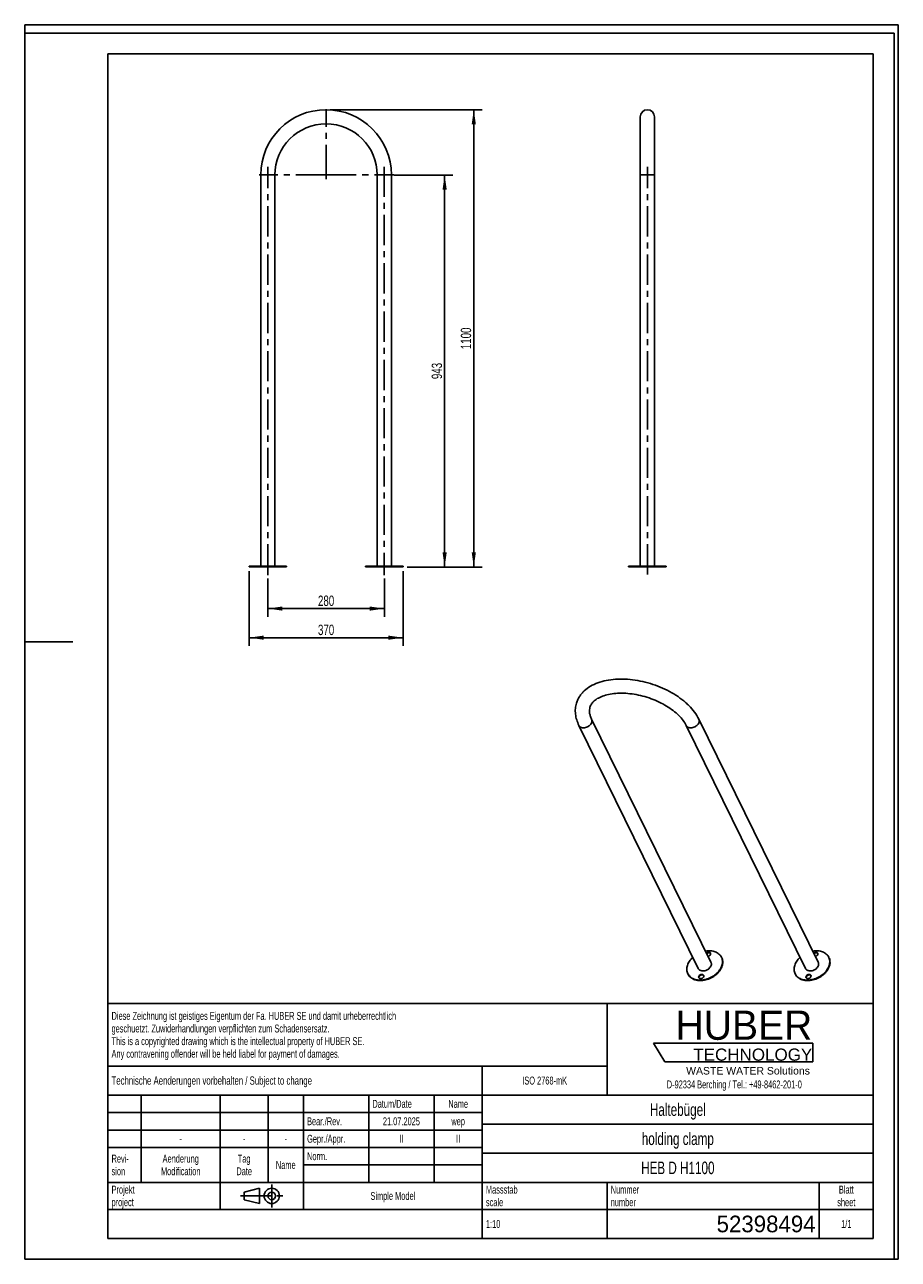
# Model space of a CAD drawing. Header units: millimetres. Extents: x 0 to 2100, y 0 to 2970.
import ezdxf

# ---------------------------------------------------------------- set-up
doc = ezdxf.new("R2010")
doc.units = ezdxf.units.MM
doc.header["$LTSCALE"] = 193.6
doc.linetypes.add('CENTER', pattern=[0.6, 0.375, -0.075, 0.075, -0.075])
doc.layers.get('0').update_dxf_attribs({"linetype": 'CONTINUOUS'})
for name, color, linetype in [('005_AXIS', 7, 'CONTINUOUS'), ('050_DIMENSIONING', 7, 'CONTINUOUS'), ('053_NOTES', 7, 'CONTINUOUS'), ('HUBER_Logo_BL0', 7, 'CONTINUOUS')]:
    doc.layers.add(name, color=color, linetype=linetype)
doc.styles.get("Standard").update_dxf_attribs({"font": 'txt', "width": 0.7})
doc.styles.add('TEXTSTYLE_2', font='txt')
doc.styles.add('TEXTSTYLE_3', font='arial.ttf')
doc.styles.add('TEXTSTYLE_4', font='txt')
doc.dimstyles.new('DIMSTYLE_1', dxfattribs={"dimtxt": 25, "dimasz": 35, "dimexe": 2, "dimexo": 1, "dimtad": 1, "dimtxsty": 'Standard', "dimblk": '_FILLED', "dimblk1": '_FILLED', "dimblk2": '_FILLED', "dimcen": 0.09, "dimazin": 2, "dimtp": 0.5, "dimtm": 0.5, "dimtfac": 1, "dimtofl": 0, "dimtmove": 0, "dimatfit": 3, "dimldrblk": '_FILLED', "dimfxl": 1, "dimtolj": 1, "dimarcsym": 0})
doc.dimstyles.new('DIMSTYLE_2', dxfattribs={"dimtxt": 25, "dimasz": 35, "dimexe": 2, "dimexo": 1, "dimtad": 1, "dimtxsty": 'Standard', "dimblk": '_FILLED', "dimblk1": '_FILLED', "dimblk2": '_FILLED', "dimcen": 0.09, "dimazin": 2, "dimtp": 0.8, "dimtm": 0.8, "dimtfac": 1, "dimtofl": 0, "dimtmove": 0, "dimatfit": 3, "dimldrblk": '_FILLED', "dimfxl": 1, "dimtolj": 1, "dimarcsym": 0})
doc.dimstyles.new('DIMSTYLE_3', dxfattribs={"dimtxt": 25, "dimasz": 35, "dimexe": 2, "dimexo": 1, "dimtad": 1, "dimdec": 1, "dimtxsty": 'Standard', "dimblk": '_FILLED', "dimblk1": '_FILLED', "dimblk2": '_FILLED', "dimcen": 0.09, "dimazin": 2, "dimtp": 1.2, "dimtm": 1.2, "dimtfac": 1, "dimtdec": 1, "dimtofl": 0, "dimtmove": 0, "dimatfit": 3, "dimldrblk": '_FILLED', "dimfxl": 1, "dimtolj": 1, "dimarcsym": 0})

# ---------------------------------------------------------------- blocks, each defined once
blk = doc.blocks.new('HUBER_LOGO_BL0', base_point=(1705.8, 504.8))
at = {"layer": 'HUBER_Logo_BL0', "color": 5, "linetype": 'Continuous'}
for p, q in [((1894.2, 520.3), (1511.7, 520.3)), ((1511.7, 520.3), (1538.7, 475.3)), ((1894.2, 520.3), (1894.2, 475.3)), ((1538.7, 475.3), (1894.2, 475.3))]:
    blk.add_line(p, q, dxfattribs=at)
at = {"layer": 'HUBER_Logo_BL0', "color": 2, "linetype": 'Continuous', "attachment_point": 3, "line_spacing_factor": 0.78}
for s, insert, char_height, width, style in [('HUBER\\P\\fArial;\\H29.25;TECHNOLOGY ', (1893.2, 598.3), 70.2, 387.672, 'TEXTSTYLE_2'), ('WASTE WATER Solutions', (1887.6, 462.6), 18, 297.033, 'TEXTSTYLE_3')]:
    blk.add_mtext(s, dxfattribs=dict(at, insert=insert, char_height=char_height, width=width, style=style))
at = {"layer": 'HUBER_Logo_BL0', "color": 2, "linetype": 'Continuous', "insert": (1705.8, 430.2), "char_height": 19, "width": 810.893, "attachment_point": 2, "line_spacing_factor": 0.96}
blk.add_mtext('D-92334 Berching / Tel.: +49-8462-201-0', dxfattribs=at)
blk = doc.blocks.new('_FILLED')
at = {"color": 0, "linetype": 'ByBlock'}
blk.add_solid([(0, 0), (-1, 0.143), (-1, -0.143)], dxfattribs=at)
blk = doc.blocks.new('*D1')
at = {"layer": '050_DIMENSIONING', "color": 2, "linetype": 'Continuous', "transparency": 16777216}
for p, q in [((584.5, 1637.4), (584.5, 1545.4)), ((864.5, 1637.4), (864.5, 1545.4)), ((584.5, 1565.4), (724.5, 1565.4)), ((864.5, 1565.4), (724.5, 1565.4))]:
    blk.add_line(p, q, dxfattribs=at)
at = {"layer": '050_DIMENSIONING', "color": 2, "linetype": 'Continuous', "transparency": 16777216, "xscale": 35, "yscale": 35, "zscale": 35, "rotation": 180}
blk.add_blockref('_FILLED', (584.5, 1565.4), dxfattribs=at)
at = {"layer": '050_DIMENSIONING', "color": 2, "linetype": 'Continuous', "transparency": 16777216, "xscale": 35, "yscale": 35, "zscale": 35}
blk.add_blockref('_FILLED', (864.5, 1565.4), dxfattribs=at)
at = {"layer": '050_DIMENSIONING', "color": 2, "linetype": 'Continuous', "transparency": 16777216, "insert": (724.5, 1596.7), "char_height": 25, "width": 88.393, "attachment_point": 2, "line_spacing_factor": 0.9}
blk.add_mtext('280', dxfattribs=at)
blk = doc.blocks.new('*D2')
at = {"layer": '050_DIMENSIONING', "color": 2, "linetype": 'Continuous', "transparency": 16777216}
for p, q in [((888, 2608.4), (1029.5, 2608.4)), ((1009.5, 2608.4), (1009.5, 2136.9)), ((1009.5, 1665.4), (1009.5, 2136.9)), ((919.5, 1665.4), (1029.5, 1665.4))]:
    blk.add_line(p, q, dxfattribs=at)
at = {"layer": '050_DIMENSIONING', "color": 2, "linetype": 'Continuous', "transparency": 16777216, "xscale": 35, "yscale": 35, "zscale": 35}
for p, rotation in [((1009.5, 2608.4), 90), ((1009.5, 1665.4), 270)]:
    blk.add_blockref('_FILLED', p, dxfattribs=dict(at, rotation=rotation))
at = {"layer": '050_DIMENSIONING', "color": 2, "linetype": 'Continuous', "transparency": 16777216, "insert": (978.2, 2136.9), "char_height": 25, "width": 85.714, "attachment_point": 2, "rotation": 90, "line_spacing_factor": 0.9}
blk.add_mtext('943', dxfattribs=at)
blk = doc.blocks.new('*D3')
at = {"layer": '050_DIMENSIONING', "color": 2, "linetype": 'Continuous', "transparency": 16777216}
for p, q in [((734.5, 2765.4), (1099.5, 2765.4)), ((1079.5, 2765.4), (1079.5, 2215.4)), ((1079.5, 1665.4), (1079.5, 2215.4)), ((919.5, 1665.4), (1099.5, 1665.4))]:
    blk.add_line(p, q, dxfattribs=at)
at = {"layer": '050_DIMENSIONING', "color": 2, "linetype": 'Continuous', "transparency": 16777216, "xscale": 35, "yscale": 35, "zscale": 35}
for p, rotation in [((1079.5, 2765.4), 90), ((1079.5, 1665.4), 270)]:
    blk.add_blockref('_FILLED', p, dxfattribs=dict(at, rotation=rotation))
at = {"layer": '050_DIMENSIONING', "color": 2, "linetype": 'Continuous', "transparency": 16777216, "insert": (1048.2, 2215.4), "char_height": 25, "width": 101.786, "attachment_point": 2, "rotation": 90, "line_spacing_factor": 0.9}
blk.add_mtext('1100', dxfattribs=at)
blk = doc.blocks.new('*D4')
at = {"layer": '050_DIMENSIONING', "color": 2, "linetype": 'Continuous', "transparency": 16777216}
for p, q in [((539.5, 1655.4), (539.5, 1475.4)), ((909.5, 1655.4), (909.5, 1475.4)), ((539.5, 1495.4), (724.5, 1495.4)), ((909.5, 1495.4), (724.5, 1495.4))]:
    blk.add_line(p, q, dxfattribs=at)
at = {"layer": '050_DIMENSIONING', "color": 2, "linetype": 'Continuous', "transparency": 16777216, "xscale": 35, "yscale": 35, "zscale": 35, "rotation": 180}
blk.add_blockref('_FILLED', (539.5, 1495.4), dxfattribs=at)
at = {"layer": '050_DIMENSIONING', "color": 2, "linetype": 'Continuous', "transparency": 16777216, "xscale": 35, "yscale": 35, "zscale": 35}
blk.add_blockref('_FILLED', (909.5, 1495.4), dxfattribs=at)
at = {"layer": '050_DIMENSIONING', "color": 2, "linetype": 'Continuous', "transparency": 16777216, "insert": (724.5, 1526.7), "char_height": 25, "width": 85.714, "attachment_point": 2, "line_spacing_factor": 0.9}
blk.add_mtext('370', dxfattribs=at)
blk = doc.blocks.new('PROJEKTIONSMETHODE_1_BL1', base_point=(570, 152.5))
at = {"color": 2, "linetype": 'CENTER'}
for p, q in [((593.8, 180), (593.8, 125)), ((518.7, 152.5), (621.3, 152.5))]:
    blk.add_line(p, q, dxfattribs=at)
at = {"color": 2, "linetype": 'Continuous'}
for p, q in [((527.8, 161.7), (564.5, 170.8)), ((527.8, 143.3), (527.8, 161.7)), ((564.5, 134.2), (564.5, 170.8)), ((527.8, 143.3), (564.5, 134.2))]:
    blk.add_line(p, q, dxfattribs=at)
for radius in [18.3, 9.17]:
    blk.add_circle((593.8, 152.5), radius, dxfattribs=at)
blk = doc.blocks.new('*T7')
at = {"color": 3, "linetype": 'Continuous'}
for p, q in [((0, 0), (1840, 0)), ((0, 0), (0, -565)), ((1200, 0), (1200, -220)), ((1840, 0), (1840, -565)), ((0, -150), (1200, -150)), ((900, -150), (900, -565)), ((0, -220), (1840, -220)), ((80, -220), (80, -430)), ((270, -220), (270, -495)), ((385, -220), (385, -430)), ((470, -220), (470, -495)), ((627, -220), (627, -430)), ((784, -220), (784, -430)), ((0, -262), (900, -262)), ((900, -290), (1840, -290)), ((0, -304), (900, -304)), ((0, -346), (900, -346)), ((900, -360), (1840, -360)), ((470, -388), (900, -388)), ((0, -430), (1840, -430)), ((1200, -430), (1200, -565)), ((1710, -430), (1710, -565)), ((0, -495), (1840, -495)), ((0, -565), (1840, -565))]:
    blk.add_line(p, q, dxfattribs=at)
at = {"layer": '053_NOTES', "color": 2, "linetype": 'Continuous', "line_spacing_factor": 0.96}
for s, insert, char_height, width, attachment_point in [('Diese Zeichnung ist geistiges Eigentum der Fa. HUBER SE und damit urheberrechtlich \\Pgeschuetzt. Zuwiderhandlungen verpflichten zum Schadensersatz.\\PThis is a copyrighted drawing which is the intellectual property of HUBER SE.\\PAny contravening offender will be held liabel for payment of damages.', (8.75, -19.9), 19, 2214.8571, 1), ('Technische Aenderungen vorbehalten / Subject to change', (8.75, -175), 20, 1524.7619, 1), ('ISO 2768-mK', (1050, -175.5), 19, 332.9524, 2), ('Datum/Date', (635.75, -231.5), 19, 292.2381, 1), ('Name', (842, -231.5), 19, 126.6667, 2), ('Haltebügel', (1370, -240), 30, 409.1429, 2), ('Bear./Rev.', (478.75, -273.5), 19, 272.3333, 1), ('21.07.2025', (705.5, -273.5), 19, 278.6667, 2), ('wep', (842, -273.5), 19, 99.5238, 2), ('-', (175, -315.5), 19, 34.381, 2), ('-', (327.5, -315.5), 19, 34.381, 2), ('-', (427.5, -315.5), 19, 34.381, 2), ('Gepr./Appr.', (478.75, -315.5), 19, 299.4762, 1), ('II', (705.5, -315.5), 19, 56.0952, 2), ('II', (842, -315.5), 19, 56.0952, 2), ('holding clamp', (1370, -310), 30, 544.2857, 2), ('Revi-\\Psion', (8.75, -363.3), 19, 138.4286, 1), ('Aenderung\\PModification', (175, -363.3), 19, 303.0952, 2), ('Tag\\PDate', (327.5, -363.3), 19, 117.619, 2), ('Name', (427.5, -378.5), 19, 126.6667, 2), ('Norm. ', (478.75, -357.5), 19, 175.5238, 1), ('HEB D H1100', (1370, -380), 30, 507.1429, 2), ('Projekt\\Pproject', (8.75, -437.8), 19, 183.6667, 1), ('Massstab\\Pscale', (908.75, -437.8), 19, 224.381, 1), ('Nummer\\Pnumber', (1208.75, -437.8), 19, 186.381, 1), ('Blatt\\Psheet', (1775, -437.8), 19, 137.5238, 2), ('Simple Model', (685, -453), 19, 328.4286, 2), ('1:10', (908.75, -520.5), 19, 94.0952, 1), ('1/1', (1775, -520.5), 19, 79.619, 2)]:
    blk.add_mtext(s, dxfattribs=dict(at, insert=insert, char_height=char_height, width=width, attachment_point=attachment_point))
at = {"layer": '053_NOTES', "color": 2, "linetype": 'Continuous', "insert": (1701.25, -510), "char_height": 40, "width": 600, "attachment_point": 3, "line_spacing_factor": 0.96, "style": 'TEXTSTYLE_4'}
blk.add_mtext('52398494', dxfattribs=at)

msp = doc.modelspace()

# ---------------------------------------------------------------- linework, layer by layer
at = {"color": 7, "linetype": 'Continuous'}
for p, q in [((0, 2970), (2100, 2970)), ((0, 0), (0, 2970)), ((0, 2970), (2100, 2970)), ((0, 0), (0, 2970)), ((2100, 0), (2100, 2970)), ((2100, 0), (2100, 2970)), ((1479.829, 2748.436), (1479.829, 2608.436)), ((1513.829, 2748.436), (1513.829, 2608.436)), ((1479.829, 2608.436), (1479.829, 1667.436)), ((1513.829, 2608.436), (1513.829, 1667.436)), ((1332.194, 1284.4), (1619.238, 699.465)), ((1362.717, 1299.378), (1649.761, 714.443)), ((1877.135, 699.465), (1590.091, 1284.4)), ((1907.658, 714.443), (1620.614, 1299.378)), ((0, 0), (2100, 0)), ((0, 0), (2100, 0))]:
    msp.add_line(p, q, dxfattribs=at)
at = {"color": 3, "linetype": 'Continuous'}
for p, q in [((0, 2950), (0, 1485)), ((2090, 2950), (0, 2950)), ((2090, 2950), (2090, 0)), ((0, 1485), (0, 0)), ((0, 1485), (116, 1485)), ((2090, 0), (0, 0))]:
    msp.add_line(p, q, dxfattribs=at)
at = {"color": 5, "linetype": 'Continuous'}
for p, q in [((200, 2900), (2040, 2900)), ((200, 2900), (200, 50)), ((2040, 2900), (2040, 50)), ((200, 50), (2040, 50))]:
    msp.add_line(p, q, dxfattribs=at)
at = {"color": 9, "linetype": 'Continuous'}
for p, q in [((601.467, 2608.436), (567.467, 2608.436)), ((847.467, 2608.436), (881.467, 2608.436)), ((1496.829, 2608.436), (1479.829, 2608.436)), ((1513.829, 2608.436), (1496.829, 2608.436))]:
    msp.add_line(p, q, dxfattribs=at)
at = {"color": 7, "linetype": 'Continuous'}
for centre, radius, start, end in [((724.467, 2608.436), 157, 0, 180), ((1496.829, 2748.436), 17, 90, 180), ((1496.829, 2748.436), 17, 0, 90), ((724.467, 2608.436), 123, 0, 180)]:
    msp.add_arc(centre, radius, start, end, dxfattribs=at)
for points, knots in [([(1620.614, 1299.378), (1617.727, 1305.261), (1610.54, 1316.831), (1599.191, 1329.832), (1588.663, 1339.683), (1576.879, 1349.375), (1560.538, 1360.503), (1539.086, 1371.975), (1516.073, 1381.478), (1492.08, 1388.783), (1467.709, 1393.707), (1443.566, 1396.114), (1420.23, 1395.922), (1398.232, 1393.084), (1378.045, 1387.567), (1360.12, 1379.331), (1347.332, 1370.037), (1338.935, 1361.287), (1333.637, 1354.16), (1329.37, 1346.47), (1327.26, 1341.018), (1326.403, 1338.243)], [0, 0, 0, 0, 0.05618343, 0.11605294, 0.14743528, 0.17973446, 0.24679549, 0.31653418, 0.38795824, 0.45992532, 0.53124651, 0.60078835, 0.66757669, 0.73090474, 0.79044215, 0.84632522, 0.89917576, 0.92480982, 0.95007185, 0.97509414, 1, 1, 1, 1]), ([(1326.403, 1338.243), (1325.079, 1333.959), (1323.342, 1325.026), (1323.585, 1311.277), (1326.527, 1297.526), (1330.076, 1288.716), (1332.194, 1284.4)], [0, 0, 0, 0, 0.24276348, 0.48831046, 0.73967873, 1, 1, 1, 1]), ([(1590.091, 1284.4), (1588.049, 1288.561), (1582.702, 1297.039), (1572.155, 1308.981), (1558.76, 1320.565), (1542.919, 1331.328), (1525.104, 1340.892), (1505.842, 1348.945), (1485.694, 1355.242), (1465.245, 1359.598), (1445.097, 1361.897), (1425.86, 1362.092), (1408.14, 1360.223), (1392.526, 1356.436), (1381.275, 1351.727), (1373.873, 1347.204), (1368.094, 1342.747), (1363.506, 1337.732), (1360.385, 1332.306), (1359.31, 1329.574), (1358.887, 1328.204)], [0, 0, 0, 0, 0.05172331, 0.11111724, 0.17723075, 0.24880453, 0.32440284, 0.40248031, 0.48142872, 0.55961824, 0.63543787, 0.70733651, 0.7738691, 0.83376109, 0.88603324, 0.90918269, 0.93035613, 0.96738732, 0.98400233, 1, 1, 1, 1]), ([(1358.887, 1328.204), (1358.263, 1326.184), (1357.432, 1321.825), (1357.615, 1314.807), (1359.322, 1307.152), (1361.421, 1302.019), (1362.717, 1299.378)], [0, 0, 0, 0, 0.21325229, 0.44343694, 0.70332909, 1, 1, 1, 1])]:
    msp.add_open_spline(points, degree=3, knots=knots, dxfattribs=at)
at = {"color": 9, "linetype": 'Continuous'}
for points, knots in [([(1363.113, 1291.889), (1362.656, 1290.408), (1361.139, 1287.471), (1358.289, 1284.423), (1355.5, 1282.332), (1352.409, 1280.532), (1348.254, 1278.98), (1343.181, 1278.351), (1339.149, 1278.94), (1336.38, 1280.105), (1334.626, 1281.261), (1333.196, 1282.694), (1332.481, 1283.815), (1332.194, 1284.4)], [0, 0, 0, 0, 0.12082811, 0.25286504, 0.32191507, 0.39190378, 0.5311154, 0.66427125, 0.78659498, 0.84334309, 0.89733876, 0.94923843, 1, 1, 1, 1]), ([(1362.717, 1299.378), (1362.986, 1298.829), (1363.415, 1297.66), (1363.794, 1295.122), (1363.502, 1293.148), (1363.113, 1291.889)], [0, 0, 0, 0, 0.23956576, 0.48388868, 1, 1, 1, 1]), ([(1590.091, 1284.4), (1590.378, 1283.815), (1591.093, 1282.694), (1592.523, 1281.261), (1594.277, 1280.105), (1597.046, 1278.94), (1601.078, 1278.351), (1606.151, 1278.98), (1610.306, 1280.532), (1613.397, 1282.332), (1616.186, 1284.423), (1619.036, 1287.471), (1620.553, 1290.408), (1621.011, 1291.889)], [0, 0, 0, 0, 0.05076157, 0.10266124, 0.15665691, 0.21340502, 0.33572875, 0.4688846, 0.60809622, 0.67808493, 0.74713496, 0.87917189, 1, 1, 1, 1]), ([(1621.011, 1291.889), (1621.399, 1293.148), (1621.691, 1295.122), (1621.313, 1297.66), (1620.883, 1298.829), (1620.614, 1299.378)], [0, 0, 0, 0, 0.51611132, 0.76043424, 1, 1, 1, 1])]:
    msp.add_open_spline(points, degree=3, knots=knots, dxfattribs=at)
at = {"layer": '005_AXIS', "color": 7, "linetype": 'CENTER'}
for p, q in [((724.467, 2608.436), (724.467, 2767.143)), ((584.467, 1647.436), (584.467, 2628.436)), ((864.467, 2628.436), (864.467, 1647.436)), ((1496.829, 1647.436), (1496.829, 2628.436)), ((724.467, 2608.436), (563.585, 2608.436)), ((724.467, 2608.436), (887.168, 2608.436)), ((724.467, 2608.436), (724.467, 2598.435)), ((584.467, 1645.436), (584.467, 1687.436)), ((584.467, 1645.436), (584.467, 1687.436)), ((584.467, 1645.436), (584.467, 1687.436)), ((864.467, 1645.436), (864.467, 1687.436)), ((864.467, 1645.436), (864.467, 1687.436)), ((864.467, 1645.436), (864.467, 1687.436))]:
    msp.add_line(p, q, dxfattribs=at)
at = {"layer": '005_AXIS', "color": 7, "linetype": 'Continuous'}
for p, q in [((567.467, 2608.436), (567.467, 1667.436)), ((601.467, 2608.436), (601.467, 1667.436)), ((847.467, 1667.436), (847.467, 2608.436)), ((881.467, 1667.436), (881.467, 2608.436)), ((539.467, 1665.436), (539.467, 1667.436)), ((567.467, 1667.436), (539.467, 1667.436)), ((577.967, 1665.436), (539.467, 1665.436)), ((577.967, 1667.436), (567.467, 1667.436)), ((590.967, 1667.436), (577.967, 1667.436)), ((590.967, 1665.436), (577.967, 1665.436)), ((601.467, 1667.436), (590.967, 1667.436)), ((629.467, 1665.436), (590.967, 1665.436)), ((629.467, 1667.436), (601.467, 1667.436)), ((629.467, 1665.436), (629.467, 1667.436)), ((819.467, 1665.436), (819.467, 1667.436)), ((847.467, 1667.436), (819.467, 1667.436)), ((857.967, 1665.436), (819.467, 1665.436)), ((857.967, 1667.436), (847.467, 1667.436)), ((870.967, 1667.436), (857.967, 1667.436)), ((870.967, 1665.436), (857.967, 1665.436)), ((881.467, 1667.436), (870.967, 1667.436)), ((909.467, 1665.436), (870.967, 1665.436)), ((909.467, 1667.436), (881.467, 1667.436)), ((909.467, 1665.436), (909.467, 1667.436)), ((1451.829, 1667.436), (1451.829, 1665.436)), ((1456.329, 1667.436), (1451.829, 1667.436)), ((1456.329, 1665.436), (1451.829, 1665.436)), ((1456.428, 1667.436), (1456.329, 1667.436)), ((1456.428, 1665.436), (1456.329, 1665.436)), ((1462.829, 1667.436), (1456.428, 1667.436)), ((1462.829, 1665.436), (1456.428, 1665.436)), ((1469.284, 1667.436), (1462.829, 1667.436)), ((1469.284, 1665.436), (1462.829, 1665.436)), ((1469.329, 1667.436), (1469.284, 1667.436)), ((1469.329, 1665.436), (1469.284, 1665.436)), ((1479.829, 1667.436), (1469.329, 1667.436)), ((1496.829, 1665.436), (1469.329, 1665.436)), ((1496.829, 1667.436), (1479.829, 1667.436)), ((1513.829, 1667.436), (1496.829, 1667.436)), ((1524.329, 1665.436), (1496.829, 1665.436)), ((1524.329, 1667.436), (1513.829, 1667.436)), ((1524.374, 1667.436), (1524.329, 1667.436)), ((1524.374, 1665.436), (1524.329, 1665.436)), ((1530.829, 1667.436), (1524.374, 1667.436)), ((1530.829, 1665.436), (1524.374, 1665.436)), ((1537.23, 1667.436), (1530.829, 1667.436)), ((1537.23, 1665.436), (1530.829, 1665.436)), ((1537.329, 1667.436), (1537.23, 1667.436)), ((1537.329, 1665.436), (1537.23, 1665.436)), ((1541.829, 1667.436), (1537.329, 1667.436)), ((1541.829, 1665.436), (1537.329, 1665.436)), ((1541.829, 1667.436), (1541.829, 1665.436)), ((1674.898, 726.779), (1675.508, 725.535)), ((1932.795, 726.779), (1933.405, 725.535)), ((1594.102, 687.13), (1594.712, 685.887)), ((1851.999, 687.13), (1852.609, 685.887))]:
    msp.add_line(p, q, dxfattribs=at)
for centre, radius, start, end in [((1653.846, 716.448), 23.45, 22.761081, 26.137269), ((1911.743, 716.448), 23.45, 22.761081, 26.137269), ((1615.153, 697.461), 23.449, 206.139419, 209.519483), ((1873.05, 697.461), 23.449, 206.139419, 209.519483)]:
    msp.add_arc(centre, radius, start, end, dxfattribs=at)
for points, knots in [([(1593.052, 706.954), (1594.165, 710.554), (1597.729, 717.706), (1602.972, 723.677), (1605.991, 726.448)], [0, 0, 0, 0, 0.47901193, 1, 1, 1, 1]), ([(1636.521, 741.431), (1640.598, 742.13), (1646.754, 742.503), (1654.642, 741.398), (1660.021, 739.832), (1664.854, 737.544), (1669.033, 734.574), (1672.459, 730.985), (1674.191, 728.218), (1674.898, 726.779)], [0, 0, 0, 0, 0.28240313, 0.41553282, 0.54246501, 0.66335021, 0.77892733, 0.89053086, 1, 1, 1, 1]), ([(1648.565, 736.451), (1648.401, 736.786), (1647.944, 737.42), (1646.97, 738.126), (1645.766, 738.567), (1643.902, 738.784), (1641.427, 738.311), (1639.651, 737.288), (1638.872, 736.631)], [0, 0, 0, 0, 0.10239597, 0.20970095, 0.32521897, 0.44999247, 0.72057408, 1, 1, 1, 1]), ([(1648.799, 735.807), (1648.583, 736.084), (1648.045, 736.59), (1647.035, 737.117), (1645.857, 737.412), (1644.098, 737.487), (1641.827, 736.959), (1640.199, 735.993), (1639.482, 735.388)], [0, 0, 0, 0, 0.103103, 0.21256513, 0.33018682, 0.45603901, 0.72503964, 1, 1, 1, 1]), ([(1642.777, 728.673), (1643.461, 728.82), (1644.799, 729.29), (1647.052, 730.718), (1648.344, 732.38), (1648.717, 733.587)], [0, 0, 0, 0, 0.26270134, 0.52565373, 1, 1, 1, 1]), ([(1648.717, 733.587), (1648.866, 734.069), (1649.014, 735.054), (1648.772, 736.029), (1648.565, 736.451)], [0, 0, 0, 0, 0.5173939, 1, 1, 1, 1]), ([(1649.761, 714.443), (1650.031, 713.894), (1650.46, 712.725), (1650.838, 710.187), (1650.547, 708.213), (1650.158, 706.954)], [0, 0, 0, 0, 0.23956576, 0.48388869, 1, 1, 1, 1]), ([(1675.47, 725.521), (1676.053, 724.13), (1676.962, 721.196), (1677.487, 716.555), (1677.177, 711.739), (1676.439, 708.546), (1675.948, 706.954)], [0, 0, 0, 0, 0.23896638, 0.48320762, 0.73608248, 1, 1, 1, 1]), ([(1675.508, 725.535), (1676.221, 724.082), (1677.357, 720.987), (1678.093, 716.03), (1677.86, 710.855), (1677.086, 707.421), (1676.558, 705.711)], [0, 0, 0, 0, 0.23908431, 0.48291625, 0.73557498, 1, 1, 1, 1]), ([(1850.949, 706.954), (1852.062, 710.554), (1855.626, 717.706), (1860.869, 723.677), (1863.888, 726.448)], [0, 0, 0, 0, 0.47901193, 1, 1, 1, 1]), ([(1894.418, 741.431), (1898.495, 742.13), (1904.651, 742.503), (1912.539, 741.398), (1917.918, 739.832), (1922.751, 737.544), (1926.93, 734.574), (1930.356, 730.985), (1932.088, 728.218), (1932.795, 726.779)], [0, 0, 0, 0, 0.28240313, 0.41553282, 0.54246501, 0.66335021, 0.77892733, 0.89053086, 1, 1, 1, 1]), ([(1906.462, 736.451), (1906.298, 736.786), (1905.841, 737.42), (1904.867, 738.126), (1903.663, 738.567), (1901.799, 738.784), (1899.324, 738.311), (1897.548, 737.288), (1896.769, 736.631)], [0, 0, 0, 0, 0.10239597, 0.20970095, 0.32521897, 0.44999247, 0.72057408, 1, 1, 1, 1]), ([(1906.696, 735.807), (1906.48, 736.084), (1905.942, 736.59), (1904.932, 737.117), (1903.754, 737.412), (1901.995, 737.487), (1899.724, 736.959), (1898.097, 735.993), (1897.379, 735.388)], [0, 0, 0, 0, 0.103103, 0.21256513, 0.33018682, 0.45603901, 0.72503964, 1, 1, 1, 1]), ([(1900.674, 728.673), (1901.358, 728.82), (1902.697, 729.29), (1904.949, 730.718), (1906.241, 732.38), (1906.614, 733.587)], [0, 0, 0, 0, 0.26270134, 0.52565373, 1, 1, 1, 1]), ([(1906.614, 733.587), (1906.763, 734.069), (1906.911, 735.054), (1906.669, 736.029), (1906.462, 736.451)], [0, 0, 0, 0, 0.5173939, 1, 1, 1, 1]), ([(1908.055, 706.954), (1908.444, 708.213), (1908.735, 710.187), (1908.357, 712.725), (1907.928, 713.894), (1907.658, 714.443)], [0, 0, 0, 0, 0.51611131, 0.76043424, 1, 1, 1, 1]), ([(1933.367, 725.521), (1933.95, 724.13), (1934.859, 721.196), (1935.384, 716.555), (1935.074, 711.739), (1934.336, 708.546), (1933.845, 706.954)], [0, 0, 0, 0, 0.23896638, 0.48320762, 0.73608248, 1, 1, 1, 1]), ([(1933.405, 725.535), (1934.118, 724.082), (1935.255, 720.987), (1935.99, 716.03), (1935.757, 710.855), (1934.983, 707.421), (1934.455, 705.711)], [0, 0, 0, 0, 0.23908431, 0.48291625, 0.73557498, 1, 1, 1, 1]), ([(1594.102, 687.13), (1593.389, 688.583), (1592.252, 691.678), (1591.516, 696.635), (1591.749, 701.81), (1592.524, 705.244), (1593.052, 706.954)], [0, 0, 0, 0, 0.23908431, 0.48291625, 0.73557498, 1, 1, 1, 1]), ([(1676.558, 705.711), (1675.346, 701.79), (1672.391, 696.067), (1666.981, 689.37), (1660.312, 682.985), (1650.423, 676.471), (1639.317, 672.322), (1630.181, 670.671), (1621.494, 670.21), (1613.122, 671.433), (1605.792, 674.518), (1601.15, 677.579), (1597.363, 681.37), (1595.471, 684.339), (1594.712, 685.887)], [0, 0, 0, 0, 0.12079119, 0.18574435, 0.25306217, 0.39182226, 0.53099133, 0.59879234, 0.66437399, 0.78666027, 0.84339101, 0.89737016, 0.94925395, 1, 1, 1, 1]), ([(1675.948, 706.954), (1674.757, 703.102), (1671.873, 697.475), (1666.598, 690.869), (1660.096, 684.551), (1650.44, 678.056), (1639.569, 673.831), (1630.589, 672.048), (1621.998, 671.415), (1613.675, 672.408), (1606.292, 675.206), (1601.557, 678.043), (1597.621, 681.602), (1595.586, 684.426), (1594.748, 685.907)], [0, 0, 0, 0, 0.12030207, 0.18493027, 0.25190416, 0.39005828, 0.52894334, 0.59678252, 0.66253924, 0.78554659, 0.84271459, 0.89709019, 0.94923186, 1, 1, 1, 1]), ([(1650.158, 706.954), (1649.7, 705.473), (1648.184, 702.536), (1645.333, 699.488), (1642.544, 697.397), (1639.453, 695.597), (1635.298, 694.045), (1630.225, 693.416), (1626.194, 694.005), (1623.424, 695.17), (1621.671, 696.327), (1620.24, 697.759), (1619.525, 698.88), (1619.238, 699.465)], [0, 0, 0, 0, 0.12082811, 0.25286504, 0.32191507, 0.39190379, 0.53111541, 0.66427126, 0.78659497, 0.84334309, 0.89733876, 0.94923843, 1, 1, 1, 1]), ([(1632.105, 683.185), (1631.884, 683.634), (1631.201, 684.471), (1629.707, 685.235), (1627.905, 685.497), (1625.964, 685.257), (1624.056, 684.542), (1621.883, 683.118), (1620.645, 681.495), (1620.283, 680.321)], [0, 0, 0, 0, 0.10245501, 0.21314595, 0.33593326, 0.46959363, 0.60933258, 0.7486608, 1, 1, 1, 1]), ([(1632.339, 682.541), (1632.041, 682.922), (1631.239, 683.592), (1629.709, 684.131), (1627.954, 684.226), (1626.118, 683.879), (1624.348, 683.12), (1622.356, 681.713), (1621.233, 680.178), (1620.893, 679.078)], [0, 0, 0, 0, 0.10401563, 0.21780502, 0.34294195, 0.47714564, 0.61565527, 0.75267353, 1, 1, 1, 1]), ([(1632.256, 680.321), (1632.405, 680.802), (1632.554, 681.788), (1632.312, 682.763), (1632.105, 683.185)], [0, 0, 0, 0, 0.5173939, 1, 1, 1, 1]), ([(1851.999, 687.13), (1851.286, 688.583), (1850.149, 691.678), (1849.414, 696.635), (1849.646, 701.81), (1850.421, 705.244), (1850.949, 706.954)], [0, 0, 0, 0, 0.23908431, 0.48291625, 0.73557498, 1, 1, 1, 1]), ([(1934.455, 705.711), (1933.243, 701.79), (1930.288, 696.067), (1924.878, 689.37), (1918.209, 682.985), (1908.321, 676.471), (1897.214, 672.322), (1888.078, 670.671), (1879.391, 670.21), (1871.019, 671.433), (1863.689, 674.518), (1859.047, 677.579), (1855.26, 681.37), (1853.369, 684.339), (1852.609, 685.887)], [0, 0, 0, 0, 0.12079119, 0.18574435, 0.25306217, 0.39182226, 0.53099133, 0.59879234, 0.66437399, 0.78666027, 0.84339101, 0.89737016, 0.94925395, 1, 1, 1, 1]), ([(1933.845, 706.954), (1932.654, 703.102), (1929.77, 697.475), (1924.495, 690.869), (1917.993, 684.551), (1908.337, 678.056), (1897.466, 673.831), (1888.486, 672.048), (1879.896, 671.415), (1871.572, 672.408), (1864.189, 675.206), (1859.454, 678.043), (1855.519, 681.602), (1853.483, 684.426), (1852.645, 685.907)], [0, 0, 0, 0, 0.12030207, 0.18493027, 0.25190416, 0.39005828, 0.52894334, 0.59678252, 0.66253924, 0.78554659, 0.84271459, 0.89709019, 0.94923186, 1, 1, 1, 1]), ([(1877.135, 699.465), (1877.422, 698.88), (1878.137, 697.759), (1879.568, 696.327), (1881.321, 695.17), (1884.091, 694.005), (1888.122, 693.416), (1893.195, 694.045), (1897.35, 695.597), (1900.442, 697.397), (1903.23, 699.488), (1906.081, 702.536), (1907.597, 705.473), (1908.055, 706.954)], [0, 0, 0, 0, 0.05076157, 0.10266124, 0.15665691, 0.21340503, 0.33572874, 0.46888459, 0.60809621, 0.67808493, 0.74713496, 0.87917189, 1, 1, 1, 1]), ([(1890.002, 683.185), (1889.781, 683.634), (1889.098, 684.471), (1887.604, 685.235), (1885.802, 685.497), (1883.861, 685.257), (1881.953, 684.542), (1879.78, 683.118), (1878.542, 681.495), (1878.18, 680.321)], [0, 0, 0, 0, 0.10245501, 0.21314595, 0.33593326, 0.46959363, 0.60933258, 0.7486608, 1, 1, 1, 1]), ([(1890.236, 682.541), (1889.938, 682.922), (1889.136, 683.592), (1887.606, 684.131), (1885.851, 684.226), (1884.015, 683.879), (1882.245, 683.12), (1880.253, 681.713), (1879.13, 680.178), (1878.79, 679.078)], [0, 0, 0, 0, 0.10401563, 0.21780502, 0.34294195, 0.47714564, 0.61565527, 0.75267353, 1, 1, 1, 1]), ([(1890.154, 680.321), (1890.302, 680.802), (1890.451, 681.788), (1890.209, 682.763), (1890.002, 683.185)], [0, 0, 0, 0, 0.5173939, 1, 1, 1, 1]), ([(1620.283, 680.321), (1620.134, 679.84), (1619.985, 678.855), (1620.227, 677.879), (1620.434, 677.458)], [0, 0, 0, 0, 0.5173939, 1, 1, 1, 1]), ([(1620.434, 677.458), (1620.655, 677.008), (1621.338, 676.171), (1622.833, 675.407), (1624.634, 675.145), (1626.575, 675.385), (1628.483, 676.1), (1630.656, 677.524), (1631.894, 679.147), (1632.256, 680.321)], [0, 0, 0, 0, 0.10245501, 0.21314595, 0.33593326, 0.46959363, 0.60933258, 0.7486608, 1, 1, 1, 1]), ([(1620.893, 679.078), (1620.779, 678.709), (1620.64, 677.965), (1620.714, 677.208), (1620.806, 676.857)], [0, 0, 0, 0, 0.51544072, 1, 1, 1, 1]), ([(1878.18, 680.321), (1878.031, 679.84), (1877.882, 678.855), (1878.124, 677.879), (1878.331, 677.458)], [0, 0, 0, 0, 0.5173939, 1, 1, 1, 1]), ([(1878.331, 677.458), (1878.552, 677.008), (1879.235, 676.171), (1880.73, 675.407), (1882.531, 675.145), (1884.472, 675.385), (1886.381, 676.1), (1888.553, 677.524), (1889.791, 679.147), (1890.154, 680.321)], [0, 0, 0, 0, 0.10245501, 0.21314595, 0.33593326, 0.46959363, 0.60933258, 0.7486608, 1, 1, 1, 1]), ([(1878.79, 679.078), (1878.676, 678.709), (1878.537, 677.965), (1878.612, 677.208), (1878.703, 676.857)], [0, 0, 0, 0, 0.51544072, 1, 1, 1, 1])]:
    msp.add_open_spline(points, degree=3, knots=knots, dxfattribs=at)

# ---------------------------------------------------------------- block references
msp.add_blockref('*T7', (200, 615))
at = {"color": 2, "linetype": 'Continuous'}
msp.add_blockref('PROJEKTIONSMETHODE_1_BL1', (570, 152.5), dxfattribs=at)
at = {"layer": 'HUBER_Logo_BL0'}
msp.add_blockref('HUBER_LOGO_BL0', (1705.796, 504.774), dxfattribs=at)

# ---------------------------------------------------------------- dimensions: what is measured, and where the dimension line sits
at = {"layer": '050_DIMENSIONING', "color": 2, "linetype": 'Continuous'}
for base, p2, dimstyle, picture, middle in [((1079.467, 2765.436), (733.467, 2765.436), 'DIMSTYLE_3', '*D3', (1079.467, 2211.864)), ((1009.467, 2608.436), (887.014, 2608.436), 'DIMSTYLE_2', '*D2', (1009.467, 2133.364))]:
    dim = msp.add_linear_dim(base=base, p1=(918.467, 1665.436), p2=p2, angle=90, dimstyle=dimstyle, dxfattribs=at)
    dim.commit()
    dim.dimension.update_dxf_attribs({"geometry": picture, "text_midpoint": middle, "dimtype": 160})
for base, p1, p2, picture, middle in [((909.467, 1495.436), (539.467, 1656.436), (909.467, 1656.436), '*D4', (720.895, 1495.436)), ((864.467, 1565.436), (584.467, 1638.436), (864.467, 1638.436), '*D1', (720.895, 1565.436))]:
    dim = msp.add_linear_dim(base=base, p1=p1, p2=p2, dimstyle='DIMSTYLE_1', dxfattribs=at)
    dim.commit()
    dim.dimension.update_dxf_attribs({"geometry": picture, "text_midpoint": middle, "dimtype": 160})

doc.saveas('drawing.dxf')
